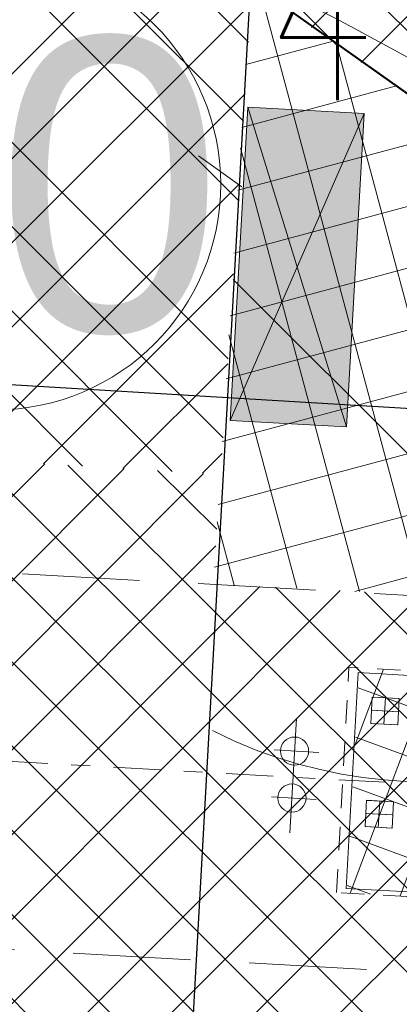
# Model space of a CAD drawing. Header units: metres. Extents: x 7472034 to 8439876, y 5890181 to 5961460.
# Tile 22 of 202: x 8439486.28 to 8439488.3, y 5890372.93 to 5890378.17. Entities that reach past the tile are written whole.
import ezdxf
from ezdxf import colors
from ezdxf.entities.mleader import LeaderData, LeaderLine
from ezdxf.enums import TextEntityAlignment as Align
from ezdxf.math import Vec2, Vec3

# ---------------------------------------------------------------- set-up
doc = ezdxf.new("R2010")
doc.units = ezdxf.units.M
doc.header["$MEASUREMENT"] = 0
for name, pattern in [('$0$L218_500', [1, 0.5, -0.5]), ('ACAD_ISO03W100', [30, 12, -18]), ('DASHDOT', [25.399999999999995, 12.7, -6.349999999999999, 0, -6.349999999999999]), ('DASHDOT2', [0.5, 0.25, -0.125, 0, -0.125]), ('DASHED2', [0.375, 0.25, -0.125]), ('HIDDEN2', [0.1875, 0.125, -0.0625])]:
    doc.linetypes.add(name, pattern=pattern)
doc.layers.get('0').update_dxf_attribs({"linetype": 'CONTINUOUS', "lineweight": 5})
doc.layers.get('Defpoints').update_dxf_attribs({"linetype": 'CONTINUOUS'})
for name, color, linetype, lineweight in [('### Krawężnik', 6, 'CONTINUOUS', 35), ('_a_widok', 7, 'CONTINUOUS', 5), ('_IS.KD.opis.2', 7, 'CONTINUOUS', 18), ('KOLOR-OBIEKT', 21, 'CONTINUOUS', 13), ('T_kreska', 8, 'CONTINUOUS', 5), ('T_strefa-8', 20, 'ACAD_ISO03W100', 50), ('ZAG-obrys 018 wymiary', 7, 'CONTINUOUS', 18), ('ZAG-OBRYS005', 7, 'CONTINUOUS', 0), ('ZAG-OBRYS050', 7, 'CONTINUOUS', 50)]:
    doc.layers.add(name, color=color, linetype=linetype, lineweight=lineweight)
for name, color, linetype in [('100_rzut_wym_wew', 7, 'CONTINUOUS'), ('_IS.BLOK.KD.doziemne', 7, 'CONTINUOUS'), ('AS_Standard', 7, 'CONTINUOUS')]:
    doc.layers.add(name, color=color, linetype=linetype)
doc.layers.add('_IS_NO', color=11, linetype='CONTINUOUS', lineweight=20, plot=False)
doc.styles.add('ARIAL', font='arial.ttf')
doc.styles.add('DIM', font='simplex.shx', dxfattribs={"width": 0.8})
doc.styles.add('RS', font='Romans.shx', dxfattribs={"width": 0.7})
doc.linetypes.add('OGRODZENIE2', pattern='A,0.25,-0.1,[132,ltypeshp.shx,S=0.1,R=0,X=-0.1,Y=0],-0.1,1', length=1.45)
doc.dimstyles.new('DIM-WEW_500', dxfattribs={"dimscale": 5, "dimtxt": 18, "dimasz": 10, "dimexe": 4, "dimexo": 8, "dimgap": 5, "dimtad": 1, "dimlfac": 0.01, "dimzin": 9, "dimdsep": 46, "dimtxsty": 'DIM', "dimblk": 'ARCHTICK', "dimcen": 5, "dimclrt": 112, "dimadec": 4, "dimazin": 2, "dimtfac": 4, "dimtmove": 0, "dimatfit": 3, "dimldrblk": 'ARCHTICK', "dimfxl": 0, "dimtolj": 1, "dimlwd": 13, "dimarcsym": 0})
pattern_1 = [(45, (967499.2092647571, -71042.97165620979), (-0.2245064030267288, 0.2245064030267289), []), (135, (967499.2092647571, -71042.97165620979), (-0.2245064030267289, -0.2245064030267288), [])]

# ---------------------------------------------------------------- blocks, each defined once
blk = doc.blocks.new('NUMER_')
blk.add_circle((0, 0), 120)
at = {"style": 'ARIAL'}
blk.add_attdef('1', (-58.85081040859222, -80.22409284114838), '', height=170, rotation=359.9999984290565, dxfattribs=at)
blk = doc.blocks.new('_Oblique')
at = {"color": 0, "linetype": 'ByBlock', "lineweight": -2}
blk.add_line((-0.5, -0.5), (0.5, 0.5), dxfattribs=at)
blk = doc.blocks.new('*D121')
at = {"layer": 'Defpoints', "color": 0, "linetype": 'Continuous'}
for p in [(8439466.404086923, 5890399.962795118), (8439465.253868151, 5890398.746710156), (8439487.477918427, 5890377.726369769)]:
    blk.add_point(p, dxfattribs=at)
at = {"layer": 'ZAG-obrys 018 wymiary', "color": 0, "linetype": 'Continuous', "lineweight": -2}
for p, q in [((8439465.803594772, 5890399.327916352), (8439466.678950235, 5890400.253398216)), ((8439488.02764505, 5890378.307575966), (8439488.903000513, 5890379.233057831))]:
    blk.add_line(p, q, dxfattribs=at)
at = {"layer": 'ZAG-obrys 018 wymiary', "color": 0, "linetype": 'Continuous', "lineweight": 13}
blk.add_line((8439488.628137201, 5890378.942454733), (8439466.404086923, 5890399.962795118), dxfattribs=at)
at = {"layer": 'ZAG-obrys 018 wymiary', "color": 0, "linetype": 'Continuous', "lineweight": 13, "xscale": 0.3, "yscale": 0.3, "zscale": 0.3}
for p, rotation in [((8439466.404086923, 5890399.962795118), 136.5944193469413), ((8439488.628137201, 5890378.942454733), 316.5944193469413)]:
    blk.add_blockref('_Oblique', p, dxfattribs=dict(at, rotation=rotation))
at = {"layer": 'ZAG-obrys 018 wymiary', "color": 112, "linetype": 'Continuous', "lineweight": 25, "insert": (8439476.474970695, 5890391.263244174), "char_height": 0.8, "attachment_point": 5, "rotation": 316.5944193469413, "style": 'RS'}
blk.add_mtext('\\A1;30.6', dxfattribs=at)
blk = doc.blocks.new('_ArchTick')
at = {"layer": '100_rzut_wym_wew', "color": 0, "linetype": 'Continuous', "const_width": 0.15}
blk.add_lwpolyline([(-0.5, -0.5), (0.5, 0.5)], dxfattribs=at)
blk = doc.blocks.new('A$C1D2679FE')
at = {"layer": 'KOLOR-OBIEKT', "lineweight": 9, "ltscale": 200}
h = blk.add_hatch(dxfattribs=at)
h.set_pattern_fill('ANSI37', color=253, scale=0.1, angle=16)
h.set_pattern_definition([(61, (-7471780.020262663, -5961378.212846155), (-0.2776917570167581, 0.153927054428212), []), (151, (-7471780.020262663, -5961378.212846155), (-0.153927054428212, -0.2776917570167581), [])])
edge = h.paths.add_edge_path()
edge.add_line((196.975401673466, 33.54016214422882), (192.3495923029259, 34.13512154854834))
edge.add_line((192.3495923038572, 34.13512154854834), (187.7176397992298, 34.7308710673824))
edge.add_line((187.7176398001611, 34.7308710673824), (178.5077782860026, 36.15998750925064))
edge.add_line((178.5077782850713, 36.15998750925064), (176.6601969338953, 36.5026140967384))
edge.add_arc((181.3685569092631, 38.18527459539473), 5.000000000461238, 199.6657310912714, 261.1796204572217)
edge.add_line((180.6018702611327, 33.24440507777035), (187.358021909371, 32.19603671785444))
edge.add_line((187.3580219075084, 32.19603671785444), (192.0230219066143, 31.59603671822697))
edge.add_line((192.0230219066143, 31.59603671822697), (196.6880219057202, 30.9960367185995))
edge.add_line((196.6880219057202, 30.9960367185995), (201.9780219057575, 30.48103671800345))
edge.add_line((201.9780219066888, 30.48103671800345), (207.2680219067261, 29.96603671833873))
edge.add_line((207.2680219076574, 29.96603671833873), (216.468021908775, 29.35603671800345))
edge.add_line((216.4680219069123, 29.35603671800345), (221.8830219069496, 29.11103671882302))
edge.add_line((221.8830219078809, 29.11103671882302), (227.2980219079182, 28.86603671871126))
edge.add_line((227.2980219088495, 28.86603671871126), (233.718021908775, 28.60103671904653))
edge.add_line((233.7180219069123, 28.60103671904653), (240.1380219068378, 28.33603671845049))
edge.add_line((240.1380219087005, 28.33603671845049), (245.3280219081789, 28.076036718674))
edge.add_line((245.3280219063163, 28.076036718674), (246.1380219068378, 28.00603671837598))
edge.add_line((246.1380219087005, 28.00603671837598), (248.4280219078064, 27.98603671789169))
edge.add_line((248.4280219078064, 27.98603671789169), (251.4080219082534, 28.33603671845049))
edge.add_line((251.4080219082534, 28.33603671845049), (255.3380219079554, 29.13603671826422))
edge.add_line((255.3380219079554, 29.13603671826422), (258.1480219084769, 30.35603671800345))
edge.add_line((258.1480219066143, 30.35603671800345), (260.6280219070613, 32.076036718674))
edge.add_line((260.6280219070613, 32.076036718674), (262.7080219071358, 34.29603671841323))
edge.add_line((262.7080219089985, 34.29603671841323), (264.3880219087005, 36.826036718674))
edge.add_line((264.3880219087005, 36.826036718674), (265.608021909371, 39.59603671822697))
edge.add_line((265.6080219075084, 39.59603671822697), (266.4080219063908, 42.53603671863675))
edge.add_line((266.4080219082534, 42.53603671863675), (266.6380219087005, 45.60603671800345))
edge.add_line((266.6380219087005, 45.60603671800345), (266.3380219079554, 48.59603671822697))
edge.add_line((266.3380219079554, 48.59603671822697), (265.628021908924, 51.53603671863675))
edge.add_line((265.6280219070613, 51.53603671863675), (264.5280219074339, 54.28603671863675))
edge.add_line((264.5280219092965, 54.28603671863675), (263.3880219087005, 57.11603671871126))
edge.add_line((263.3880219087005, 57.11603671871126), (262.5430219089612, 59.47103671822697))
edge.add_line((262.5430219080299, 59.47103671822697), (261.6980219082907, 61.826036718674))
edge.add_line((261.6980219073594, 61.826036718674), (260.5980219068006, 65.15103671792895))
edge.add_line((260.5980219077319, 65.15103671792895), (259.4980219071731, 68.47603671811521))
edge.add_line((259.4980219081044, 68.47603671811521), (257.3916487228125, 67.77919145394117))
edge.add_line((257.3916487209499, 67.77919145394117), (258.1675714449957, 64.34697791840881))
edge.add_line((258.167571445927, 64.34697791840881), (259.2776264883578, 60.99158426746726))
edge.add_line((259.2776264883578, 60.99158426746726), (260.1334384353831, 58.60645156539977))
edge.add_line((260.1334384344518, 58.60645156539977), (260.9950570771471, 56.20513570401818))
edge.add_line((260.9950570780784, 56.20513570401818), (262.1522789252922, 53.33238322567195))
edge.add_line((262.1522789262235, 53.33238322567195), (263.1827648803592, 50.75616833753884))
edge.add_line((263.1827648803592, 50.75616833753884), (263.8083402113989, 48.16575780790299))
edge.add_line((263.8083402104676, 48.16575780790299), (264.0684198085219, 45.57363114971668))
edge.add_line((264.0684198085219, 45.57363114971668), (263.8734869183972, 42.97170083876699))
edge.add_line((263.8734869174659, 42.97170083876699), (263.1880731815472, 40.45280535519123))
edge.add_line((263.1880731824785, 40.45280535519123), (262.1337886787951, 38.05906103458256))
edge.add_line((262.1337886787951, 38.05906103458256), (260.6936748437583, 35.89031817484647))
edge.add_line((260.6936748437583, 35.89031817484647), (258.9457271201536, 34.02472012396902))
edge.add_line((258.9457271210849, 34.02472012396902), (256.8967191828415, 32.60363397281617))
edge.add_line((256.8967191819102, 32.60363397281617), (254.5645412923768, 31.59108698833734))
edge.add_line((254.5645412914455, 31.59108698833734), (251.0026761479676, 30.86602538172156))
edge.add_line((251.0026761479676, 30.86602538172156), (248.2893446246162, 30.54734550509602))
edge.add_line((248.2893446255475, 30.54734550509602), (246.2595893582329, 30.56507262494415))
edge.add_line((246.2595893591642, 30.56507262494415), (245.5023283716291, 30.63051493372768))
edge.add_line((245.5023283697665, 30.63051493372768), (240.2548571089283, 30.89339403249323))
edge.add_line((240.2548571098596, 30.89339403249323), (233.8236017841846, 31.1588586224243))
edge.add_line((233.8236017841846, 31.1588586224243), (227.4086662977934, 31.42364957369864))
edge.add_line((227.4086662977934, 31.42364957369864), (221.9987299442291, 31.66842047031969))
edge.add_line((221.9987299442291, 31.66842047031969), (217.4544723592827, 31.90290945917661))
edge.add_line((217.4544723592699, 31.90290945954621), (217.0910134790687, 31.92589690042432))
edge.add_line((217.0910134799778, 31.92589689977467), (214.8768218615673, 32.06593639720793))
edge.add_line((214.876821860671, 32.06593639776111), (207.0033997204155, 32.56390146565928))
edge.add_line((207.0033997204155, 32.56390146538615), (202.2260741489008, 33.02899081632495))
edge.add_line((202.2260741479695, 33.02899081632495), (196.975401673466, 33.54016214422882))
blk = doc.blocks.new('A$C2C426404')
at = {"layer": '_IS_NO', "ltscale": 0.1}
for points, knots in [([(27.67626924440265, 23.09287754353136, 1.829566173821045e-06), (31.68315875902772, 23.09132452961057, 2.263426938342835e-06), (38.09081487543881, 23.52010669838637, 2.956097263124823e-06), (46.0190905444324, 20.44823641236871), (52.02710655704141, 18.01596992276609, 1.18983141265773e-07), (57.48081744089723, 14.61059598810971, 3.880691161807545e-08), (63.15046560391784, 12.16836789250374), (64.01579423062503, 9.527138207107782), (68.70553139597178, 8.717305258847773), (72.93792583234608, 7.781059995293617)], [0, 0, 0, 0, 11.95042031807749, 19.07916594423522, 25.47980302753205, 30.85202744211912, 32.94528240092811, 39.66304915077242, 46.67346183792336, 46.67346183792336, 46.67346183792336, 46.67346183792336]), ([(62.24621604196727, 5.30372504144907), (59.69645195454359, 6.006288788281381), (55.62225586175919, 8.04164257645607), (50.42614254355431, 11.82063606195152), (48.68161256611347, 12.5528353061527)], [0, 0, 0, 0, 3.912495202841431, 17.36439126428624, 17.36439126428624, 17.36439126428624, 17.36439126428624])]:
    blk.add_open_spline(points, degree=3, knots=knots, dxfattribs=at)
at = {"layer": '_IS_NO'}
blk.add_open_spline([(22.24795573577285, 20.37028996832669, 1.829566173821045e-06), (26.42848519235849, 20.36833205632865, 2.595275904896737e-06), (34.77398029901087, 19.71811303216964, 3.653563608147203e-06), (38.92662956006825, 20.04217899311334, -5.197057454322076e-07), (43.77274004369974, 17.83557516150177, 1.833094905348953e-07), (51.08127841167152, 15.06439746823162, -1.538063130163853e-07), (58.09044384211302, 9.696452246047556, 2.324577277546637e-08), (65.34780037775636, 7.091900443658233, 5.796258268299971e-09), (69.6463277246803, 6.131249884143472)], degree=3, knots=[0, 0, 0, 0, 12.09868180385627, 16.72159260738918, 20.95800891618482, 26.67839108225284, 41.1845399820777, 48.39980958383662, 48.39980958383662, 48.39980958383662, 48.39980958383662], dxfattribs=at)
blk.add_open_spline([(48.57748852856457, 8.503307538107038), (49.77755112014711, 7.877412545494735), (51.18080344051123, 8.503307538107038), (51.18080344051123, 8.503307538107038)], degree=3, dxfattribs=at)
blk = doc.blocks.new('JPII.KD_aktualizacja rzędnych_20.12.2024')
at = {"layer": '_IS.KD.opis.2', "color": 0}
ml = blk.add_multileader_mtext('Standard', dxfattribs=at)
ml.set_content('\\A1;4', style='RS')
ml.set_leader_properties()
ml.build(insert=Vec2(0, 0))
ml.multileader.update_dxf_attribs({"text_left_attachment_type": 2, "text_right_attachment_type": 2, "dogleg_length": 0.2, "arrow_head_size": 0.25})
ctx = ml.context
ctx.base_point, ctx.char_height, ctx.arrow_head_size, ctx.landing_gap_size, ctx.plane_origin = Vec3(8438627.714944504, 5890674.046853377), 1, 0.25, 0.3, Vec3(8438567.658881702, 5890643.679048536)
ctx.left_attachment, ctx.right_attachment, ctx.text_align_type = 2, 2, 1
notes = []
notes.append((ctx, [(1, (1, 1, 0), (8438629.014944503, 5890674.046853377), (-1, 0), 0.2, [(0, [(8438630.542875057, 5890674.9557427)], 0, [])])]))
ctx.mtext.insert, ctx.mtext.width, ctx.mtext.alignment, ctx.mtext.flow_direction = Vec3(8438628.264944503, 5890674.546853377), 3.033132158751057, 2, 5
for ctx, leaders in notes:
    for number, flags, end, landing, length, lines in leaders:
        leader = LeaderData()
        leader.index, (leader.has_last_leader_line, leader.has_dogleg_vector, leader.attachment_direction) = number, flags
        leader.last_leader_point, leader.dogleg_vector, leader.dogleg_length = Vec3(end), Vec3(landing), length
        for number, points, colour, breaks in lines:
            line = LeaderLine()
            line.index, line.vertices, line.color, line.breaks = number, Vec3.list(points), colors.encode_raw_color(colour), breaks
            leader.lines.append(line)
        ctx.leaders.append(leader)

msp = doc.modelspace()

# ---------------------------------------------------------------- hatches: boundary and pattern name
at = {"layer": 'KOLOR-OBIEKT', "lineweight": 9}
h = msp.add_hatch(dxfattribs=at)
h.set_pattern_fill('ANSI37', color=73, scale=0.1)
h.set_pattern_definition(pattern_1)
edge = h.paths.add_edge_path()
edge.add_arc((8439443.60123986, 5890379.17988472), 6.652831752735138, 296.7043321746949, 335.0331150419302)
edge.add_arc((8439476.194075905, 5890367.917634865), 27.87464989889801, 155.1393615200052, 162.3446315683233, ccw=False)
edge.add_arc((8439457.399943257, 5890376.211109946), 7.345078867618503, 127.98309878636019, 152.2023641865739, ccw=False)
edge.add_arc((8439457.741930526, 5890376.488713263), 7.349948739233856, 107.1989600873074, 131.4182254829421, ccw=False)
edge.add_line((8439455.568618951, 5890383.509999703), (8439473.898437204, 5890392.710084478))
edge.add_arc((8439481.742870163, 5890376.384611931), 18.11232128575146, 99.26977735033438, 115.6644084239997, ccw=False)
edge.add_line((8439478.825278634, 5890394.260401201), (8439481.377171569, 5890394.321440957))
edge.add_arc((8439482.909595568, 5890377.390082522), 17.00056533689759, 88.22393661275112, 95.17163768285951, ccw=False)
edge.add_arc((8439482.561499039, 5890405.235869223), 10.88860248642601, 274.6092070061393, 298.9976789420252)
edge.add_arc((8443006.923870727, 5883371.657126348), 7856.29059094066, 116.59181359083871, 116.61107962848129, ccw=False)
edge.add_arc((8439465.895823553, 5890431.340313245), 42.15757971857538, 305.2087751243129, 306.7865132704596)
edge.add_arc((8439488.80074795, 5890400.283338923), 3.577668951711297, 310.8590814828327, 340.7280968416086)
edge.add_line((8439492.177934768, 5890399.102523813), (8439493.275267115, 5890403.980640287))
edge.add_line((8439493.275267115, 5890403.980640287), (8439502.266345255, 5890408.28072203))
edge.add_line((8439502.266345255, 5890408.28072203), (8439504.844191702, 5890407.694009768))
edge.add_line((8439504.844191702, 5890407.694009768), (8439506.125281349, 5890405.329609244))
edge.add_arc((8439507.019670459, 5890405.776898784), 0.9999999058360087, 206.5699188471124, 283.6833393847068)
edge.add_line((8439507.256226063, 5890404.805280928), (8439511.624560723, 5890406.970734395))
edge.add_line((8439511.624560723, 5890406.970734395), (8439511.39896348, 5890407.420225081))
edge.add_line((8439511.39896348, 5890407.420225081), (8439510.561982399, 5890407.017405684))
edge.add_line((8439510.561982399, 5890407.017405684), (8439509.330427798, 5890409.481424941))
edge.add_line((8439509.330427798, 5890409.481424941), (8439512.635426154, 5890411.138401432))
edge.add_line((8439512.635426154, 5890411.138401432), (8439512.638568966, 5890411.136467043))
edge.add_line((8439512.638568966, 5890411.136467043), (8439515.998443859, 5890412.829496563))
edge.add_line((8439515.998443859, 5890412.829496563), (8439517.239018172, 5890410.325621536))
edge.add_line((8439517.239018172, 5890410.325621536), (8439513.919446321, 5890408.633274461))
edge.add_line((8439513.919446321, 5890408.633274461), (8439514.091312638, 5890408.235941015))
edge.add_line((8439514.091312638, 5890408.235941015), (8439518.839102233, 5890410.604261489))
edge.add_line((8439518.839102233, 5890410.604261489), (8439518.585943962, 5890412.843737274))
edge.add_line((8439518.585943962, 5890412.843737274), (8439518.274555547, 5890413.628049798))
edge.add_line((8439518.274555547, 5890413.628049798), (8439517.839658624, 5890414.494365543))
edge.add_line((8439517.839658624, 5890414.494365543), (8439524.310164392, 5890417.742607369))
edge.add_line((8439524.310164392, 5890417.742607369), (8439525.122207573, 5890416.124990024))
edge.add_line((8439525.122207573, 5890416.124990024), (8439526.840645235, 5890414.670893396))
edge.add_line((8439526.840645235, 5890414.670893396), (8439527.244697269, 5890414.489695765))
edge.add_arc((8439552.769967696, 5890317.570311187), 100.2242811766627, 102.79246926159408, 104.75471345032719, ccw=False)
edge.add_arc((8439529.321881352, 5890420.105147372), 4.960037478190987, 284.6730648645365, 320.3902958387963)
edge.add_arc((8435016.013859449, 5889290.11735932), 4655.555010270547, 14.00691021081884, 14.04831962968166)
edge.add_line((8439532.327549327, 5890420.207226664), (8439525.877549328, 5890423.127226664))
edge.add_line((8439525.877549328, 5890423.127226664), (8439431.028022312, 5890376.803268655))
edge.add_line((8439431.028022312, 5890376.803268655), (8439435.479127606, 5890375.417226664))
edge.add_line((8439435.479127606, 5890375.417226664), (8439446.590932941, 5890373.236661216))
edge = h.paths.add_edge_path()
edge.add_arc((8439530.228804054, 5890405.916425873), 3.001836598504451, 99.44813666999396, 208.2631515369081)
edge.add_line((8439527.5848402, 5890404.494990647), (8439533.209264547, 5890393.206690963))
edge.add_line((8439533.209264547, 5890393.206690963), (8439519.17443581, 5890386.185049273))
edge.add_line((8439519.17443581, 5890386.185049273), (8439523.57812012, 5890377.411604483))
edge.add_line((8439523.57812012, 5890377.411604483), (8439517.455507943, 5890374.324033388))
edge.add_line((8439517.455507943, 5890374.324033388), (8439517.445860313, 5890374.319191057))
edge.add_line((8439517.445860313, 5890374.319191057), (8439517.33905848, 5890374.265585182))
edge.add_line((8439517.33905848, 5890374.265585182), (8439516.815779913, 5890375.308140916))
edge.add_line((8439516.815779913, 5890375.308140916), (8439511.370501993, 5890372.574998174))
edge.add_line((8439511.370501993, 5890372.574998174), (8439511.888417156, 5890371.529804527))
edge.add_line((8439511.888417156, 5890371.529804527), (8439506.425671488, 5890368.787948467))
edge.add_line((8439506.425671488, 5890368.787948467), (8439505.890341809, 5890369.841556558))
edge.add_line((8439505.890341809, 5890369.841556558), (8439505.8884594, 5890369.869391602))
edge.add_line((8439505.8884594, 5890369.869391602), (8439500.283276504, 5890366.97762632))
edge.add_line((8439500.283276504, 5890366.97762632), (8439519.478066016, 5890366.160130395))
edge.add_line((8439519.478066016, 5890366.160130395), (8439542.767549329, 5890378.417226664))
edge.add_line((8439542.767549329, 5890378.417226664), (8439538.675788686, 5890394.802262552))
edge.add_line((8439538.675788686, 5890394.802262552), (8439537.066416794, 5890401.238139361))
edge.add_line((8439537.066416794, 5890401.238139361), (8439535.557306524, 5890407.69906358))
edge.add_arc((8439531.145391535, 5890400.872499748), 8.128158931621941, 57.12596579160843, 99.98506404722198)
edge = h.paths.add_edge_path()
edge.add_line((8439470.194509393, 5890384.137651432), (8439461.355169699, 5890379.697090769))
edge.add_line((8439461.355169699, 5890379.697090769), (8439460.080861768, 5890379.068371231))
edge.add_line((8439460.080861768, 5890379.068371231), (8439457.869254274, 5890377.642639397))
edge.add_arc((8439460.609507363, 5890373.444653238), 5.013190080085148, 123.1346622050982, 204.022759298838)
edge.add_line((8439456.030540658, 5890371.403786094), (8439459.447549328, 5890370.707226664))
edge.add_line((8439459.447549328, 5890370.707226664), (8439480.497107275, 5890367.736747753))
edge.add_line((8439480.497107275, 5890367.736747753), (8439497.963342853, 5890367.082590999))
edge.add_line((8439497.963342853, 5890367.082590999), (8439496.62020549, 5890369.722641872))
edge.add_line((8439496.62020549, 5890369.722641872), (8439494.91788047, 5890373.087302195))
edge.add_arc((8439489.468037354, 5890366.363615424), 8.654984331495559, 50.97371617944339, 58.22889977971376)
edge.add_line((8439494.025120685, 5890373.721722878), (8439490.036071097, 5890376.575637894))
edge.add_line((8439490.036071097, 5890376.575637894), (8439489.954459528, 5890375.592465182))
edge.add_line((8439489.954459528, 5890375.592465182), (8439490.917133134, 5890375.538648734))
edge.add_line((8439490.917133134, 5890375.538648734), (8439490.678913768, 5890371.956837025))
edge.add_line((8439490.678913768, 5890371.956837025), (8439482.55041443, 5890372.440399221))
edge.add_line((8439482.55041443, 5890372.440399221), (8439482.851718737, 5890376.020734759))
edge.add_line((8439482.851718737, 5890376.020734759), (8439487.354100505, 5890375.749064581))
edge.add_line((8439487.354100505, 5890375.749064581), (8439487.521080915, 5890378.34061919))
edge.add_line((8439487.521080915, 5890378.34061919), (8439481.803471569, 5890382.401025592))
edge.add_arc((8439487.942466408, 5890392.088814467), 11.46911116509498, 231.6002274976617, 237.6382272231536, ccw=False)
edge.add_line((8439480.818489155, 5890383.100518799), (8439480.351152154, 5890383.41057529))
edge.add_line((8439480.351152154, 5890383.41057529), (8439479.210044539, 5890382.939428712))
edge.add_line((8439479.210044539, 5890382.939428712), (8439480.412913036, 5890383.399613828))
edge.add_arc((8439474.682487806, 5890375.167564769), 10.03017472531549, 55.15777404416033, 116.5800473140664)
h.paths.add_polyline_path([(8439461.898919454, 5890370.792156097), (8439462.257176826, 5890373.552492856)], flags=16)
h = msp.add_hatch(dxfattribs=at)
h.set_pattern_fill('ANSI37', color=253, scale=0.1)
h.set_pattern_definition(pattern_1)
edge = h.paths.add_edge_path()
edge.add_arc((8439529.163071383, 5890420.279666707), 5.193757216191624, 276.50229096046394, 320.0240354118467, ccw=False)
edge.add_line((8439529.751227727, 5890415.119319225), (8439525.812744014, 5890414.153171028))
edge.add_line((8439525.812744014, 5890414.153171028), (8439519.208160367, 5890410.804184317))
edge.add_line((8439519.208160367, 5890410.804184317), (8439517.988028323, 5890410.126512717))
edge.add_line((8439517.988028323, 5890410.126512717), (8439514.091312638, 5890408.235941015))
edge.add_line((8439514.091312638, 5890408.235941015), (8439511.613697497, 5890406.992378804))
edge.add_line((8439511.613697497, 5890406.992378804), (8439509.258949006, 5890405.810485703))
edge.add_line((8439509.258949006, 5890405.810485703), (8439507.371756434, 5890404.83508177))
edge.add_arc((8439506.940777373, 5890405.737469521), 1.000023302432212, 206.5712342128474, 295.5290722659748, ccw=False)
edge.add_line((8439506.046377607, 5890405.290148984), (8439504.844186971, 5890407.693988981))
edge.add_line((8439504.844186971, 5890407.693988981), (8439502.261629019, 5890408.281795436))
edge.add_line((8439502.261629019, 5890408.281795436), (8439499.350132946, 5890407.011538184))
edge.add_line((8439499.350132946, 5890407.011538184), (8439493.30510976, 5890403.995621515))
edge.add_line((8439493.30510976, 5890403.995621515), (8439492.177918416, 5890399.102451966))
edge.add_arc((8439488.801253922, 5890400.282879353), 3.577047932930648, 293.05521913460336, 340.73119789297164, ccw=False)
edge.add_line((8439490.202090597, 5890396.991537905), (8439487.801423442, 5890395.78932472))
edge.add_arc((8439482.51122255, 5890404.317896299), 10.03607286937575, 278.1216072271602, 301.8109775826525, ccw=False)
edge.add_line((8439483.9290645, 5890394.382480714), (8439478.825278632, 5890394.260401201))
edge.add_arc((8439481.742870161, 5890376.384611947), 18.11232126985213, 99.26977735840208, 115.6644084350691)
edge.add_line((8439473.898437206, 5890392.710084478), (8439455.537130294, 5890383.494194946))
edge.add_arc((8439458.368862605, 5890375.380272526), 8.593860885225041, 109.2388197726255, 150.5606865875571)
edge.add_line((8439450.884668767, 5890379.604167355), (8439456.921008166, 5890377.849276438))
edge.add_line((8439456.921008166, 5890377.849276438), (8439458.055979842, 5890377.519316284))
edge.add_arc((8439462.056345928, 5890374.376166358), 5.087466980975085, 112.4172144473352, 141.842727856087, ccw=False)
edge.add_line((8439460.116249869, 5890379.079181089), (8439470.201913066, 5890384.141371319))
edge.add_arc((8439474.670732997, 5890375.058466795), 10.12272227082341, 52.60385305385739, 116.19734301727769, ccw=False)
edge.add_line((8439480.818489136, 5890383.100518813), (8439494.035062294, 5890373.735722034))
edge.add_arc((8439499.404929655, 5890380.165137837), 8.376924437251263, 230.1312663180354, 239.1071883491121)
edge.add_arc((8439492.046879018, 5890368.073539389), 5.778072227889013, 28.405105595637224, 58.05675779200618, ccw=False)
edge.add_line((8439497.129307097, 5890370.822183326), (8439498.920012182, 5890367.249241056))
edge.add_line((8439498.920012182, 5890367.249241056), (8439502.137476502, 5890368.864147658))
edge.add_line((8439502.137476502, 5890368.864147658), (8439500.881438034, 5890371.366619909))
edge.add_arc((8439501.41146424, 5890371.651481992), 0.6017260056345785, 32.69127385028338, 208.2557647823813, ccw=False)
edge.add_line((8439501.917872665, 5890371.97648152), (8439503.213570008, 5890369.395299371))
edge.add_line((8439503.213570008, 5890369.395299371), (8439521.788261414, 5890378.745992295))
edge.add_line((8439521.788261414, 5890378.745992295), (8439512.863585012, 5890396.520876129))
edge.add_arc((8439515.497668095, 5890397.863594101), 2.956566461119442, 115.92003145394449, 207.0101116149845, ccw=False)
edge.add_line((8439514.20530482, 5890400.522744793), (8439524.043376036, 5890405.489377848))
edge.add_line((8439524.043376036, 5890405.489377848), (8439526.586557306, 5890407.103247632))
edge.add_line((8439526.586557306, 5890407.103247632), (8439529.129738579, 5890408.717117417))
edge.add_arc((8439531.212438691, 5890401.016589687), 7.97720296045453, 58.08019787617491, 105.13424418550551, ccw=False)
edge.add_line((8439535.43023892, 5890407.787551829), (8439533.14312037, 5890416.942853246))
edge = h.paths.add_edge_path(flags=16)
edge.add_line((8439502.061371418, 5890393.458260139), (8439496.04637926, 5890390.43770596))
edge.add_arc((8439496.464019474, 5890389.751908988), 0.8029575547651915, 121.3407965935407, 301.694103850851)
edge.add_line((8439496.8858806, 5890389.068700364), (8439502.900872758, 5890392.089254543))
edge.add_arc((8439502.27990767, 5890392.650368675), 0.83692694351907, 317.898520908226, 465.1363795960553)
edge = h.paths.add_edge_path(flags=16)
edge.add_line((8439505.00109902, 5890384.089630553), (8439500.444638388, 5890381.798632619))
edge.add_arc((8439500.084983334, 5890382.51322949), 0.8000002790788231, 116.620304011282, 296.7160130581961, ccw=False)
edge.add_line((8439499.72652247, 5890383.228426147), (8439504.283989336, 5890385.517420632))
edge.add_arc((8439504.642916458, 5890384.80371257), 0.7988791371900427, -63.361719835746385, 116.69803695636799, ccw=False)
at = {"layer": 'KOLOR-OBIEKT', "lineweight": 9, "ltscale": 200}
h = msp.add_hatch(dxfattribs=at)
h.set_pattern_fill('ANSI37', color=231, scale=0.1, angle=-119.9883677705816)
h.set_pattern_definition([(285.0116322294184, (7010646.520721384, 15340448.22718916), (0.3066647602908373, 0.08223730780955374), []), (15.01163222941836, (7010646.520721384, 15340448.22718916), (-0.08223730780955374, 0.3066647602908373), [])])
h.paths.add_polyline_path([(8439487.314898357, 5890375.166088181), (8439487.5147624, 5890378.366165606), (8439490.01981097, 5890376.587185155), (8439489.911446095, 5890375.030768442)])
at = {"layer": 'KOLOR-OBIEKT', "lineweight": 9}
h = msp.add_hatch(dxfattribs=at)
h.set_pattern_fill('ANSI37', color=54, scale=0.1)
h.set_pattern_definition([(45, (967499.1808472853, -71042.56119725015), (-0.2245064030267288, 0.2245064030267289), []), (135, (967499.1808472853, -71042.56119725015), (-0.2245064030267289, -0.2245064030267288), [])])
h.paths.add_polyline_path([(8439482.55041443, 5890372.440399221), (8439482.851718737, 5890376.020734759), (8439487.354100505, 5890375.749064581), (8439487.314898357, 5890375.166088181), (8439489.911446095, 5890375.030768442), (8439489.950822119, 5890375.599813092), (8439490.917133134, 5890375.538648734), (8439490.678913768, 5890371.956837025)])
at = {"layer": 'T_kreska'}
h = msp.add_hatch(dxfattribs=at)
h.set_pattern_fill('ANSI37', color=256, scale=0.08, angle=114.5436678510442, style=0)
h.set_pattern_definition([(159.5436678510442, (1074318.977922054, -152308.9880192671), (-0.08877132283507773, -0.2379824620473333), []), (249.5436678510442, (1074318.977922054, -152308.9880192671), (0.2379824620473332, -0.08877132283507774), [])])
h.paths.add_polyline_path([(8439488.091739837, 5890374.720304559), (8439488.025041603, 5890373.5221596), (8439489.822259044, 5890373.422112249), (8439489.888957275, 5890374.620257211)])
h = msp.add_hatch(dxfattribs=at)
h.set_pattern_fill('ANSI37', color=256, scale=0.08, angle=114.5436678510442, style=0)
h.set_pattern_definition([(159.5436678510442, (1074318.977922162, -152308.9880194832), (-0.08877132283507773, -0.2379824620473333), []), (249.5436678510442, (1074318.977922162, -152308.9880194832), (0.2379824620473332, -0.08877132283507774), [])])
h.paths.add_polyline_path([(8439488.091739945, 5890374.720304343), (8439488.02504171, 5890373.522159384), (8439489.822259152, 5890373.422112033), (8439489.888957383, 5890374.620256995)])

# ---------------------------------------------------------------- linework, layer by layer
at = {"linetype": 'DASHED2', "lineweight": 18, "ltscale": 200}
for p, q in [((8439488.0209059, 5890373.546499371), (8439488.084825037, 5890374.694721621, -1.065088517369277e-09)), ((8439488.29664454, 5890374.416191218), (8439488.304426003, 5890374.555974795)), ((8439488.266074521, 5890373.867041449), (8439488.273855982, 5890374.006825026))]:
    msp.add_line(p, q, dxfattribs=at)
at = {"lineweight": 5, "ltscale": 0.5}
for p, q in [((8439488.733820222, 5890374.658593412), (8439488.084825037, 5890374.694721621, -1.065088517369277e-09)), ((8439488.669901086, 5890373.510371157), (8439488.0209059, 5890373.546499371))]:
    msp.add_line(p, q, dxfattribs=at)
at = {"lineweight": 5}
for p, q in [((8439488.152894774, 5890374.424210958), (8439488.160676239, 5890374.563994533)), ((8439488.300459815, 5890374.55621307), (8439488.160676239, 5890374.563994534)), ((8439488.304426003, 5890374.555974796), (8439488.164642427, 5890374.563756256)), ((8439488.292678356, 5890374.416429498), (8439488.152894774, 5890374.424210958)), ((8439488.29664454, 5890374.416191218), (8439488.156860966, 5890374.423972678)), ((8439488.122324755, 5890373.875061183), (8439488.130106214, 5890374.014844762)), ((8439488.269889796, 5890374.007063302), (8439488.130106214, 5890374.014844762)), ((8439488.273855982, 5890374.006825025), (8439488.134072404, 5890374.014606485)), ((8439488.262108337, 5890373.867279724), (8439488.122324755, 5890373.875061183)), ((8439488.266074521, 5890373.867041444), (8439488.126290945, 5890373.874822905))]:
    msp.add_line(p, q, dxfattribs=at)
at = {"linetype": 'DASHDOT', "lineweight": 5, "ltscale": 0.5}
for p, q in [((8439488.22278657, 5890374.420320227), (8439488.23056803, 5890374.560103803)), ((8439488.296569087, 5890374.486321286), (8439488.15678551, 5890374.494102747)), ((8439488.300535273, 5890374.486083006), (8439488.160751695, 5890374.49386447)), ((8439487.722872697, 5890373.842193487, -1.570958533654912e-09), (8439487.756694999, 5890374.449766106, -1.850862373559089e-09)), ((8439487.876450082, 5890374.269559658, -1.711877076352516e-09), (8439487.638431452, 5890374.282809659, -1.820935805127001e-09)), ((8439487.861761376, 5890374.019990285, -1.59724557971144e-09), (8439487.623742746, 5890374.033240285, -1.706304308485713e-09)), ((8439488.192216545, 5890373.871170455), (8439488.199998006, 5890374.01095403)), ((8439488.265999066, 5890373.937171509), (8439488.126215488, 5890373.94495297)), ((8439488.269965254, 5890373.936933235), (8439488.130181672, 5890373.944714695))]:
    msp.add_line(p, q, dxfattribs=at)
at = {"color": 0, "linetype": 'DASHDOT2', "lineweight": 5}
msp.add_line((8439490.627885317, 5890373.977264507), (8439482.538424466, 5890374.427587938), dxfattribs=at)
at = {"ltscale": 0.1}
msp.add_lwpolyline([(8439487.498165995, 5890377.703178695), (8439487.405083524, 5890376.035774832), (8439488.024119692, 5890376.001217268), (8439488.11720216, 5890377.668621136), (8439487.498165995, 5890377.7031787)], dxfattribs=at)
at = {"color": 0, "lineweight": 15, "flags": 128}
msp.add_lwpolyline([(8439488.024119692, 5890376.001217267), (8439488.11720216, 5890377.668621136), (8439487.498165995, 5890377.703178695), (8439487.405083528, 5890376.035774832), (8439488.024119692, 5890376.001217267), (8439487.498165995, 5890377.703178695), (8439488.11720216, 5890377.668621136), (8439487.405083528, 5890376.035774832)], dxfattribs=at)
at = {"color": 0, "linetype": 'HIDDEN2', "lineweight": 15, "ltscale": 5, "flags": 128}
msp.add_lwpolyline([(8439483.490813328, 5890375.376118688), (8439489.855742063, 5890375.021796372, -0.2535778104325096), (8439490.018009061, 5890374.921796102, -0.2970104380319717), (8439489.916941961, 5890373.10626018, -0.2535778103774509), (8439489.744578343, 5890373.024888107), (8439483.379649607, 5890373.379210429, -0.2535778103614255), (8439483.21738261, 5890373.479210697, -0.2970104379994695), (8439483.318449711, 5890375.294746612, -0.2535778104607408)], format="xyb", close=True, dxfattribs=at)
at = {"color": 0, "linetype": 'HIDDEN2', "lineweight": 15, "flags": 128}
msp.add_lwpolyline([(8439487.969593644, 5890373.524317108), (8439488.036291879, 5890374.722462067), (8439489.833509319, 5890374.622414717), (8439489.766811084, 5890373.424269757), (8439487.969593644, 5890373.524317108)], dxfattribs=at)
at = {"lineweight": 5}
for centre in [(8439487.747064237, 5890374.276762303, -1.771160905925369e-09), (8439487.733168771, 5890374.027148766, -1.656165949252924e-09)]:
    msp.add_circle(centre, 0.07499999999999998, dxfattribs=at)
at = {"layer": '_a_widok', "lineweight": 35}
msp.add_line((8439495.555644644, 5890372.655868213), (8439480.81217064, 5890383.126065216), dxfattribs=at)
at = {"layer": '_IS_NO', "ltscale": 0.1}
msp.add_line((8439487.236762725, 5890377.443223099, 1.393552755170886e-05), (8439487.466616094, 5890377.279163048, 1.380417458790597e-05), dxfattribs=at)
at = {"layer": 'AS_Standard', "ltscale": 0.1}
msp.add_lwpolyline([(8439487.5147624, 5890378.366165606), (8439490.01981097, 5890376.587185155), (8439489.800026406, 5890372.639048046), (8439487.203990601, 5890372.783563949)], close=True, dxfattribs=at)
at = {"layer": 'KOLOR-OBIEKT', "lineweight": 9}
msp.add_solid([(8439487.405083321, 5890376.03577115), (8439488.024119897, 5890376.001220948), (8439487.497905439, 5890377.703196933), (8439488.117202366, 5890377.668624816)], dxfattribs=at)
at = {"layer": 'T_strefa-8', "color": 151, "ltscale": 0.03, "elevation": 3.501221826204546e-08, "flags": 128}
msp.add_lwpolyline([(8439479.342758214, 5890377.730924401), (8439479.24967575, 5890376.063520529, 0.4142135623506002), (8439486.791335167, 5890367.630053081), (8439487.41037135, 5890367.59549552, 0.4142135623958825), (8439495.843838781, 5890375.137154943), (8439495.936921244, 5890376.804558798, 0.4142135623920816), (8439488.39526182, 5890385.238026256), (8439487.776225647, 5890385.272583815, 0.4142135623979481)], format="xyb", close=True, dxfattribs=at)
at = {"layer": 'T_strefa-8', "color": 145, "ltscale": 0.03, "flags": 128}
msp.add_lwpolyline([(8439487.755859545, 5890382.676633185), (8439488.374895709, 5890382.642075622, -0.414213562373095), (8439493.08843285, 5890377.371158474), (8439492.995350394, 5890375.703754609, -0.414213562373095), (8439487.724433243, 5890370.990217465), (8439487.10539708, 5890371.024775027, -0.4142135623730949), (8439482.391859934, 5890376.295692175), (8439482.484942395, 5890377.963096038, -0.414213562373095), (8439487.755859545, 5890382.676633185)], format="xyb", close=True, dxfattribs=at)
at = {"layer": 'T_strefa-8', "color": 151, "ltscale": 0.03, "flags": 128}
msp.add_lwpolyline([(8439497.697815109, 5890372.817244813), (8439497.764513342, 5890374.015389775, 0.4142135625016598), (8439490.221535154, 5890382.447677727), (8439488.424317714, 5890382.547725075, 0.4142135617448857), (8439479.992029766, 5890375.004746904), (8439479.925331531, 5890373.806601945, 0.414213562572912), (8439487.468309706, 5890365.374313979), (8439489.26552715, 5890365.274266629, 0.4142135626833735)], format="xyb", close=True, dxfattribs=at)
at = {"layer": 'ZAG-OBRYS050', "linetype": 'OGRODZENIE2', "lineweight": 25, "ltscale": 1.2}
msp.add_lwpolyline([(8439490.678913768, 5890371.956837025), (8439482.55041443, 5890372.440399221), (8439482.823301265, 5890376.431193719), (8439490.888715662, 5890375.949107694)], close=True, dxfattribs=at)

# ---------------------------------------------------------------- block references
at = {"layer": '### Krawężnik', "color": 1, "linetype": 'Continuous', "lineweight": 60, "ltscale": 0.2}
msp.add_blockref('A$C1D2679FE', (8439279.223208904, 5890335.266736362), dxfattribs=at)
at = {"layer": '_a_widok', "color": 0, "linetype": 'Continuous', "lineweight": 60, "ltscale": 0.2}
msp.add_blockref('A$C2C426404', (8439438.733810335, 5890365.88383195), dxfattribs=at)
msp.add_blockref('A$C2C426404', (8439438.733810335, 5890365.88383195), dxfattribs=at)
at = {"layer": '_IS.BLOK.KD.doziemne', "linetype": '$0$L218_500'}
msp.add_blockref('JPII.KD_aktualizacja rzędnych_20.12.2024', (859.6212462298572, -295.8072097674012), dxfattribs=at)
at = {"layer": 'ZAG-OBRYS005', "lineweight": 9}
ref = msp.add_blockref('NUMER_', (8439486.154140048, 5890377.292437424, 3.501221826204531e-08), dxfattribs=dict(at, xscale=0.01, yscale=0.01, zscale=0.01))
ref.add_attrib('1', '10', dxfattribs={"layer": '0', "height": 1.5625, "style": 'ARIAL'}).set_placement((8439486.154140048, 5890377.292437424, 3.501221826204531e-08), align=Align.MIDDLE_CENTER)

# ---------------------------------------------------------------- dimensions: what is measured, and where the dimension line sits
at = {"layer": 'ZAG-obrys 018 wymiary', "linetype": 'Continuous', "lineweight": 25}
dim = msp.add_linear_dim(base=(8439466.404086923, 5890399.962795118), p1=(8439487.477918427, 5890377.726369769), p2=(8439465.25386815, 5890398.746710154), angle=136.59441934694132, dimstyle='DIM-WEW_500', override={"dimscale": 0.1, "dimtxt": 8, "dimasz": 3, "dimgap": 2, "dimdec": 1, "dimlfac": 1, "dimtxsty": 'RS', "dimblk1": 'Oblique', "dimblk2": 'Oblique', "dimsah": 1, "dimfxl": 50, "dimfxlon": 1}, dxfattribs=at)
dim.commit()
dim.dimension.update_dxf_attribs({"geometry": '*D121', "text_midpoint": (8439476.06267573, 5890390.827339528), "dimtype": 161})

doc.saveas('drawing.dxf')
